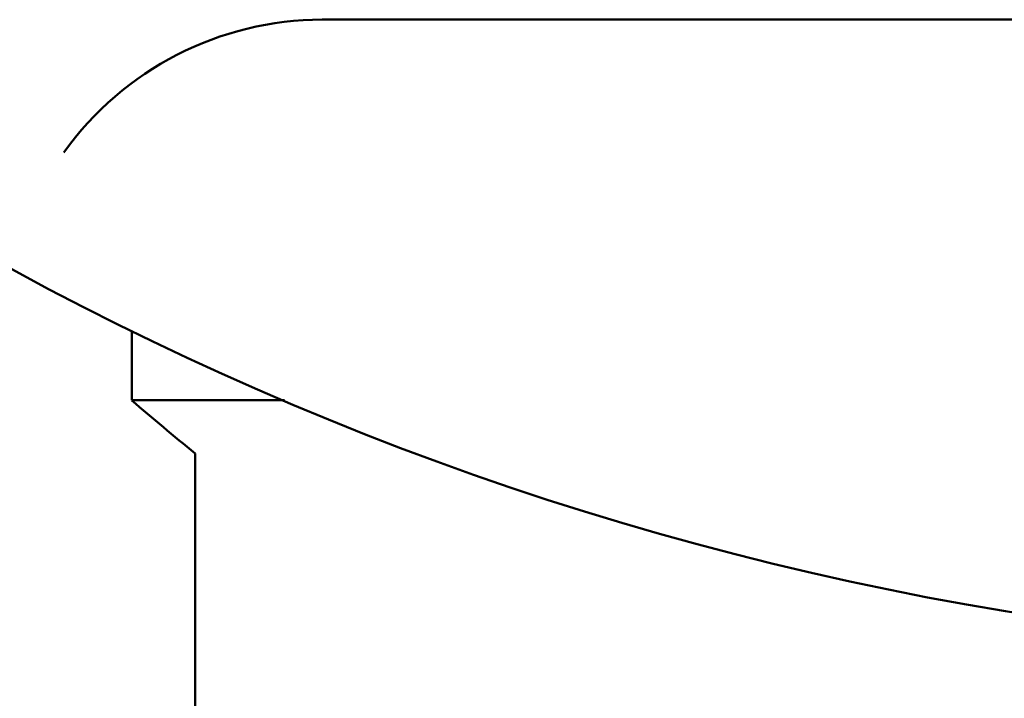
# Model space of a CAD drawing. Header units: millimetres. Extents: x 61 to 1929, y 482 to 2664.
# Tile 21 of 219: x 307 to 323, y 701 to 711. Entities that reach past the tile are written whole.
import ezdxf

# ---------------------------------------------------------------- set-up
doc = ezdxf.new("R2010")
doc.units = ezdxf.units.MM
doc.header["$LTSCALE"] = 10
doc.layers.add('Widoczne (ISO)', color=7, linetype='Continuous', lineweight=50)

msp = doc.modelspace()

# ---------------------------------------------------------------- linework, layer by layer
at = {"layer": 'Widoczne (ISO)'}
for p, q in [((349.774, 711.354), (311.775, 711.354)), ((308.774, 705.354), (308.774, 706.454)), ((311.178, 705.354), (308.774, 705.354)), ((309.774, 690.354), (309.774, 704.517))]:
    msp.add_line(p, q, dxfattribs=at)
msp.add_circle((330.774, 751.354), 50, dxfattribs=at)
for centre, radius, start, end in [((311.774, 706.354), 5, 90, 144.4561), ((341.364, 743.273), 50, 229.3225, 230.8169)]:
    msp.add_arc(centre, radius, start, end, dxfattribs=at)

doc.saveas('drawing.dxf')
